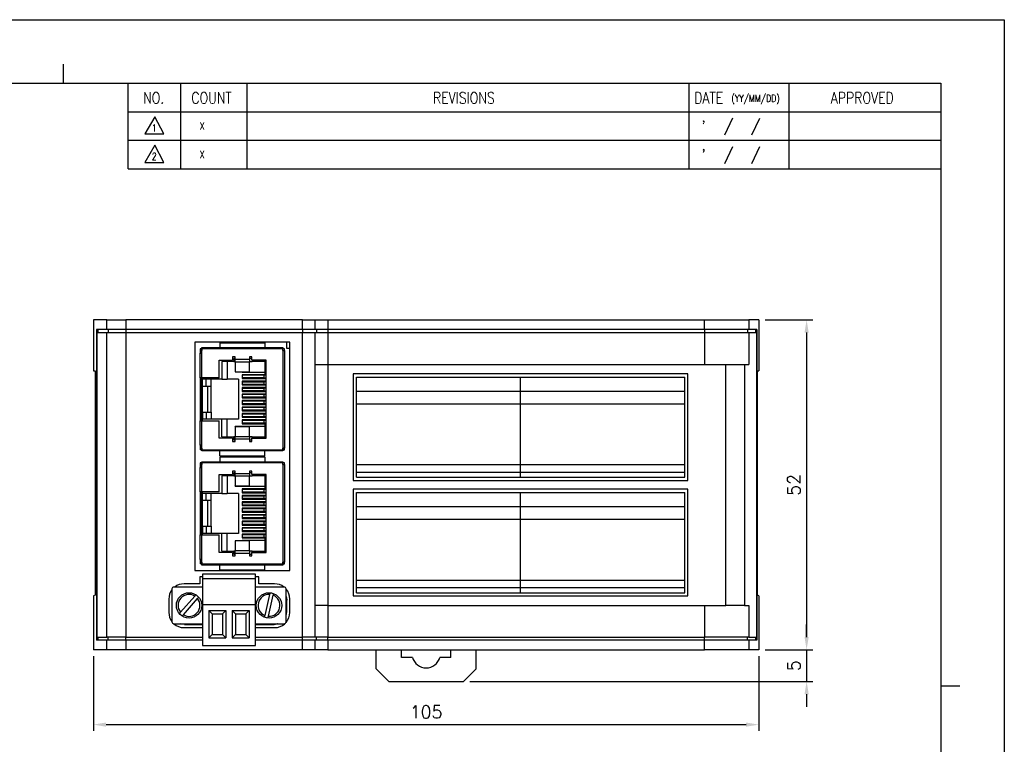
# Model space of a CAD drawing. Header units: millimetres. Extents: x 0 to 297, y 0 to 210.
# Tile 3 of 3: x 142 to 297, y 96 to 210. Entities that reach past the tile are written whole.
import ezdxf

# ---------------------------------------------------------------- set-up
doc = ezdxf.new("R2010")
doc.units = ezdxf.units.MM
doc.header["$PDSIZE"] = -1
doc.layers.add('SHEET', color=1, linetype='Continuous')
doc.styles.add('SHEET1', font='ROMANS.SHX', dxfattribs={"width": 0.8, "height": 3})
doc.styles.get("Standard").update_dxf_attribs({"font": 'txt.shx', "bigfont": 'whgtxt.shx'})
doc.dimstyles.new('ISO-25', dxfattribs={"dimtxt": 2.5, "dimasz": 2.5, "dimexe": 1.25, "dimexo": 0.625, "dimtad": 1, "dimtxsty": 'Standard', "dimcen": 2.5, "dimadec": 0, "dimazin": 0, "dimtfac": 1, "dimtmove": 0, "dimatfit": 3, "dimfxl": 0, "dimarcsym": 0})

# ---------------------------------------------------------------- blocks, each defined once
blk = doc.blocks.new('*D22')
at = {"color": 8, "lineweight": -2}
for p, q in [((153.27, 109.67), (153.27, 97.87)), ((258.27, 109.67), (258.27, 97.87)), ((155.27, 98.87), (256.27, 98.87))]:
    blk.add_line(p, q, dxfattribs=at)
at = {"color": 8}
for points in [[(155.27, 99.2), (155.27, 98.54), (153.27, 98.87)], [(256.27, 99.2), (256.27, 98.54), (258.27, 98.87)]]:
    blk.add_solid(points, dxfattribs=at)
at = {"layer": 'Defpoints', "color": 0}
for p in [(153.27, 110.67), (258.27, 110.67), (258.27, 98.87)]:
    blk.add_point(p, dxfattribs=at)
at = {"color": 3, "insert": (205.77, 100.87), "char_height": 2, "attachment_point": 5}
blk.add_mtext('\\A1;105', dxfattribs=at)
blk = doc.blocks.new('*D23')
at = {"color": 8, "lineweight": -2}
for p, q in [((259.27, 162.67), (266.81, 162.67)), ((265.81, 160.67), (265.81, 112.67)), ((259.27, 110.67), (266.81, 110.67))]:
    blk.add_line(p, q, dxfattribs=at)
at = {"color": 8}
for points in [[(265.48, 160.67), (266.14, 160.67), (265.81, 162.67)], [(265.48, 112.67), (266.14, 112.67), (265.81, 110.67)]]:
    blk.add_solid(points, dxfattribs=at)
at = {"layer": 'Defpoints', "color": 0}
for p in [(258.27, 162.67), (258.27, 110.67), (265.81, 110.67)]:
    blk.add_point(p, dxfattribs=at)
at = {"color": 3, "insert": (263.81, 136.67), "char_height": 2, "attachment_point": 5, "rotation": 90}
blk.add_mtext('\\A1;52', dxfattribs=at)
blk = doc.blocks.new('*D24')
at = {"color": 8, "lineweight": -2}
for p, q in [((265.81, 112.67), (265.81, 114.67)), ((259.27, 110.67), (266.81, 110.67)), ((265.81, 110.67), (265.81, 105.67)), ((212.67, 105.67), (266.81, 105.67)), ((265.81, 103.67), (265.81, 101.67))]:
    blk.add_line(p, q, dxfattribs=at)
at = {"color": 8}
for points in [[(265.48, 112.67), (266.14, 112.67), (265.81, 110.67)], [(265.48, 103.67), (266.14, 103.67), (265.81, 105.67)]]:
    blk.add_solid(points, dxfattribs=at)
at = {"layer": 'Defpoints', "color": 0}
for p in [(258.27, 110.67), (211.67, 105.67), (265.81, 105.67)]:
    blk.add_point(p, dxfattribs=at)
at = {"color": 3, "insert": (263.81, 108.17), "char_height": 2, "attachment_point": 5, "rotation": 90}
blk.add_mtext('\\A1;5', dxfattribs=at)

msp = doc.modelspace()

# ---------------------------------------------------------------- linework, layer by layer
at = {"color": 4}
for p, q in [((148.5, 203), (148.5, 200)), ((287, 105), (290, 105))]:
    msp.add_line(p, q, dxfattribs=at)
for p, q in [((153.2744, 162.6653), (153.2744, 154.6653)), ((155.415, 162.6653), (153.2744, 162.6653)), ((155.415, 161.1653), (155.415, 162.6653)), ((155.415, 162.6653), (158.3865, 162.6653)), ((158.3865, 162.6653), (158.3865, 161.1653)), ((186.2744, 162.6653), (158.3865, 162.6653)), ((186.2744, 161.1653), (186.2744, 162.6653)), ((186.2744, 162.6653), (188.2744, 162.6653)), ((188.2744, 162.6653), (190.2744, 162.6653)), ((188.2744, 161.1653), (188.2744, 162.6653)), ((190.2744, 162.6653), (190.2744, 161.1653)), ((190.2744, 162.6653), (249.7036, 162.6653)), ((249.7036, 161.1653), (249.7036, 162.6653)), ((249.7036, 162.6653), (256.6715, 162.6653)), ((256.6715, 162.6653), (256.6715, 161.1653)), ((258.2744, 162.6653), (256.6715, 162.6653)), ((258.2744, 162.6653), (258.2744, 154.6653)), ((153.7605, 161.1653), (153.7605, 112.1653)), ((155.415, 161.1653), (153.7605, 161.1653)), ((153.8299, 160.6653), (153.8299, 112.6653)), ((153.8299, 160.6653), (155.415, 160.6653)), ((153.9624, 161.1653), (153.9624, 160.6653)), ((158.3865, 161.1653), (155.415, 161.1653)), ((155.415, 112.6653), (155.415, 160.6653)), ((155.415, 160.6653), (158.3865, 160.6653)), ((155.6131, 161.1653), (155.6131, 160.6653)), ((186.2744, 161.1653), (158.3865, 161.1653)), ((158.3865, 161.1653), (158.3865, 160.6653)), ((158.3865, 160.6653), (158.3865, 112.6653)), ((158.3865, 160.6653), (186.2744, 160.6653)), ((188.2744, 161.1653), (186.2744, 161.1653)), ((186.2744, 161.1653), (186.2744, 160.6653)), ((186.2744, 112.6653), (186.2744, 160.6653)), ((186.2744, 160.6653), (188.2744, 160.6653)), ((190.2744, 161.1653), (188.2744, 161.1653)), ((188.2744, 160.6653), (190.2744, 160.6653)), ((188.2744, 155.6653), (188.2744, 160.6653)), ((188.4744, 161.1653), (188.4744, 160.6653)), ((249.7036, 161.1653), (190.2744, 161.1653)), ((190.2744, 161.1653), (190.2744, 160.6653)), ((190.2744, 160.6653), (190.2744, 155.6653)), ((190.2744, 160.6653), (249.7338, 160.6653)), ((256.6715, 161.1653), (249.7036, 161.1653)), ((249.7036, 161.1653), (249.7036, 160.6653)), ((249.7338, 155.6653), (249.7338, 160.6653)), ((249.7338, 160.6653), (256.7029, 160.6653)), ((256.4724, 161.1653), (256.4724, 160.6653)), ((257.9378, 161.1653), (256.6715, 161.1653)), ((256.7029, 160.6653), (256.7029, 155.6653)), ((256.7029, 160.6653), (257.897, 160.6653)), ((257.7369, 161.1653), (257.7369, 160.6653)), ((257.897, 160.6653), (257.897, 112.6653)), ((257.9378, 161.1653), (257.9378, 112.1653)), ((184.2744, 159.1653), (169.2744, 159.1653)), ((169.2744, 159.1653), (169.2744, 123.1653)), ((173.2244, 159.0653), (173.2244, 158.3153)), ((173.2244, 159.0653), (180.3244, 159.0653)), ((180.3244, 159.0653), (180.3244, 158.3153)), ((183.7744, 158.1653), (183.7744, 159.1653)), ((184.2744, 123.1653), (184.2744, 159.1653)), ((170.3744, 158.1153), (170.1244, 158.1153)), ((170.1244, 158.1153), (170.1244, 157.8553)), ((170.1244, 157.8553), (170.1244, 157.4263)), ((170.3844, 157.8553), (170.1244, 157.8553)), ((170.1244, 153.5653), (170.1244, 157.4263)), ((170.1244, 157.4263), (170.3244, 157.4263)), ((170.3244, 157.4263), (170.3244, 153.5653)), ((170.3844, 157.4263), (170.3244, 157.4263)), ((170.3744, 158.1153), (170.3744, 157.8553)), ((170.3844, 158.3153), (183.1644, 158.3153)), ((170.3844, 158.1153), (170.3844, 158.3153)), ((170.3844, 157.8553), (170.3844, 158.1153)), ((183.1644, 158.1153), (170.3844, 158.1153)), ((170.3844, 157.4263), (170.3844, 157.8553)), ((183.1644, 158.3153), (183.1644, 158.1153)), ((183.1644, 157.8553), (183.1644, 158.1153)), ((183.1644, 157.8553), (183.2244, 157.8553)), ((183.4244, 158.1153), (183.1744, 158.1153)), ((183.1744, 157.8553), (183.1744, 158.1153)), ((183.2244, 142.4753), (183.2244, 157.8553)), ((183.2244, 157.8553), (183.4244, 157.8553)), ((183.4244, 157.8553), (183.4244, 158.1153)), ((183.4244, 157.8553), (183.4244, 142.4753)), ((184.2744, 158.1653), (183.7744, 158.1653)), ((173.1244, 156.3153), (175.2494, 156.3153)), ((173.1244, 153.5653), (173.1244, 156.3153)), ((175.4244, 156.0953), (173.5244, 156.0953)), ((173.5244, 156.0953), (173.5244, 153.3153)), ((174.3744, 156.0953), (174.3744, 153.3153)), ((175.6244, 156.8495), (175.2494, 156.8495)), ((175.2494, 156.8495), (175.2494, 156.3153)), ((175.4244, 156.5653), (175.4244, 156.0953)), ((175.6244, 156.5653), (175.4244, 156.5653)), ((175.4244, 156.0953), (175.6244, 156.0953)), ((175.6244, 156.4745), (175.6244, 156.8495)), ((175.6244, 156.4745), (177.9244, 156.4745)), ((175.6244, 156.0214), (175.6244, 156.4745)), ((177.9244, 156.0214), (175.6244, 156.0214)), ((175.6244, 156.0214), (175.6244, 154.5039)), ((178.2994, 156.8495), (177.9244, 156.8495)), ((177.9244, 156.8495), (177.9244, 156.4745)), ((178.2994, 156.5653), (177.9244, 156.5653)), ((177.9244, 156.4745), (177.9244, 156.0214)), ((177.9244, 156.0953), (178.3244, 156.0953)), ((177.9244, 154.5039), (177.9244, 156.0214)), ((178.2994, 156.3153), (178.2994, 156.8495)), ((180.5244, 156.3153), (178.2994, 156.3153)), ((178.3244, 156.3153), (178.3244, 156.0953)), ((180.3744, 156.0953), (178.3244, 156.0953)), ((180.3744, 154.0353), (180.3744, 156.0953)), ((180.5244, 144.0153), (180.5244, 156.3153)), ((188.2744, 117.6653), (188.2744, 155.6653)), ((188.2744, 155.6653), (190.2744, 155.6653)), ((190.2744, 155.6653), (190.2744, 117.6653)), ((190.2744, 155.6653), (253.0441, 155.6653)), ((253.0441, 117.6653), (253.0441, 155.6653)), ((253.0441, 155.6653), (256.0308, 155.6653)), ((256.0308, 155.6653), (256.0308, 117.6653)), ((256.0308, 155.6653), (256.7029, 155.6653)), ((153.2744, 154.6653), (153.5521, 154.6653)), ((153.5521, 154.6653), (153.5521, 119.2653)), ((175.6244, 154.5039), (177.9244, 154.5039)), ((175.6244, 154.4851), (175.6244, 154.5039)), ((175.6244, 154.4851), (177.9244, 154.4851)), ((176.7744, 154.4851), (176.7744, 154.4553)), ((176.7744, 154.4553), (180.3744, 154.4553)), ((176.7744, 154.0353), (176.7744, 153.4353)), ((180.3744, 154.0353), (176.7744, 154.0353)), ((180.1884, 153.9503), (176.7744, 153.9503)), ((177.9244, 154.5039), (177.9244, 154.4851)), ((180.5244, 153.9503), (180.1884, 153.9503)), ((180.1884, 153.9503), (180.1884, 153.5303)), ((180.5244, 154.0353), (180.3744, 154.0353)), ((247.0744, 154.1653), (194.2744, 154.1653)), ((194.2744, 154.1653), (194.2744, 137.3653)), ((247.0744, 137.3653), (247.0744, 154.1653)), ((258.0821, 119.2653), (258.0821, 154.6653)), ((258.0821, 154.6653), (258.2744, 154.6653)), ((170.3244, 153.5653), (170.1244, 153.5653)), ((170.1244, 153.5653), (170.1244, 146.7653)), ((173.1244, 153.5653), (170.3244, 153.5653)), ((170.3744, 146.7653), (170.3744, 153.5653)), ((170.4744, 153.3153), (170.4744, 153.5653)), ((173.5244, 153.3153), (170.4744, 153.3153)), ((170.4744, 152.1953), (170.4744, 153.3153)), ((171.0744, 152.1953), (171.0744, 153.3153)), ((171.8744, 152.1953), (171.8744, 153.3153)), ((173.5244, 153.3153), (174.3744, 153.3153)), ((176.1744, 153.3153), (174.3744, 153.3153)), ((176.1744, 153.3153), (176.1744, 147.0153)), ((180.1884, 153.5303), (176.7744, 153.5303)), ((176.7744, 153.4353), (180.5244, 153.4353)), ((180.5244, 153.0153), (176.7744, 153.0153)), ((176.7744, 153.0153), (176.7744, 152.4153)), ((176.7744, 152.9303), (180.1884, 152.9303)), ((180.1884, 152.5103), (176.7744, 152.5103)), ((176.7744, 152.4153), (180.5244, 152.4153)), ((180.1884, 153.5303), (180.5244, 153.5303)), ((180.5244, 152.9303), (180.1884, 152.9303)), ((180.1884, 152.9303), (180.1884, 152.5103)), ((180.1884, 152.5103), (180.5244, 152.5103)), ((194.7744, 153.6653), (220.6744, 153.6653)), ((194.7744, 151.4653), (194.7744, 153.6653)), ((220.6744, 151.4653), (220.6744, 153.6653)), ((220.6744, 153.6653), (246.5744, 153.6653)), ((246.5744, 151.4653), (246.5744, 153.6653)), ((171.0744, 152.1953), (170.4744, 152.1953)), ((170.4744, 148.1353), (170.4744, 152.1953)), ((171.8744, 152.1953), (171.0744, 152.1953)), ((171.2744, 152.1953), (171.2744, 148.1353)), ((171.8744, 148.1353), (171.8744, 152.1953)), ((180.5244, 151.9953), (176.7744, 151.9953)), ((176.7744, 151.9953), (176.7744, 151.3953)), ((176.7744, 151.9103), (180.1884, 151.9103)), ((180.1884, 151.4903), (176.7744, 151.4903)), ((176.7744, 151.3953), (180.5244, 151.3953)), ((180.5244, 150.9753), (176.7744, 150.9753)), ((176.7744, 150.9753), (176.7744, 150.3753)), ((180.1884, 150.8903), (176.7744, 150.8903)), ((180.5244, 151.9103), (180.1884, 151.9103)), ((180.1884, 151.9103), (180.1884, 151.4903)), ((180.1884, 151.4903), (180.5244, 151.4903)), ((180.1884, 150.8903), (180.1884, 150.4703)), ((180.5244, 150.8903), (180.1884, 150.8903)), ((194.7744, 151.4653), (220.6744, 151.4653)), ((194.7744, 149.4653), (194.7744, 151.4653)), ((220.6744, 149.4653), (220.6744, 151.4653)), ((220.6744, 151.4653), (246.5744, 151.4653)), ((246.5744, 149.4653), (246.5744, 151.4653)), ((180.1884, 150.4703), (176.7744, 150.4703)), ((176.7744, 150.3753), (180.5244, 150.3753)), ((180.5244, 149.9553), (176.7744, 149.9553)), ((176.7744, 149.9553), (176.7744, 149.3553)), ((180.1884, 149.8703), (176.7744, 149.8703)), ((180.1884, 149.4503), (176.7744, 149.4503)), ((176.7744, 149.3553), (180.5244, 149.3553)), ((180.5244, 150.4703), (180.1884, 150.4703)), ((180.5244, 149.8703), (180.1884, 149.8703)), ((180.1884, 149.8703), (180.1884, 149.4503)), ((180.5244, 149.4503), (180.1884, 149.4503)), ((194.7744, 149.4653), (220.6744, 149.4653)), ((194.7744, 139.8653), (194.7744, 149.4653)), ((220.6744, 139.8653), (220.6744, 149.4653)), ((220.6744, 149.4653), (246.5744, 149.4653)), ((246.5744, 139.8653), (246.5744, 149.4653)), ((170.4744, 148.1353), (171.0744, 148.1353)), ((170.4744, 148.1353), (170.4744, 147.0153)), ((171.0744, 148.1353), (171.0744, 147.0153)), ((171.0744, 148.1353), (171.8744, 148.1353)), ((171.8744, 148.1353), (171.8744, 147.0153)), ((180.5244, 148.9353), (176.7744, 148.9353)), ((176.7744, 148.9353), (176.7744, 148.3353)), ((180.1884, 148.8503), (176.7744, 148.8503)), ((180.1884, 148.4303), (176.7744, 148.4303)), ((176.7744, 148.3353), (180.5244, 148.3353)), ((180.5244, 147.9153), (176.7744, 147.9153)), ((176.7744, 147.9153), (176.7744, 147.3153)), ((180.1884, 147.8303), (176.7744, 147.8303)), ((180.5244, 148.8503), (180.1884, 148.8503)), ((180.1884, 148.8503), (180.1884, 148.4303)), ((180.5244, 148.4303), (180.1884, 148.4303)), ((180.5244, 147.8303), (180.1884, 147.8303)), ((180.1884, 147.8303), (180.1884, 147.4103)), ((170.1244, 142.9043), (170.1244, 146.7653)), ((170.1244, 146.7653), (170.3244, 146.7653)), ((170.3244, 146.7653), (170.3244, 142.9043)), ((170.3244, 146.7653), (173.1244, 146.7653)), ((170.4744, 146.7653), (170.4744, 147.0153)), ((173.5244, 147.0153), (170.4744, 147.0153)), ((173.1244, 144.0153), (173.1244, 146.7653)), ((173.5244, 144.2353), (173.5244, 147.0153)), ((174.3744, 147.0153), (173.5244, 147.0153)), ((174.3744, 144.2353), (174.3744, 147.0153)), ((176.1744, 147.0153), (174.3744, 147.0153)), ((180.1884, 147.4103), (176.7744, 147.4103)), ((176.7744, 147.3153), (180.5244, 147.3153)), ((180.5244, 146.8953), (176.7744, 146.8953)), ((176.7744, 146.8953), (176.7744, 146.2953)), ((180.1884, 146.8103), (176.7744, 146.8103)), ((180.1884, 146.3903), (176.7744, 146.3903)), ((176.7744, 146.2953), (180.3744, 146.2953)), ((180.5244, 147.4103), (180.1884, 147.4103)), ((180.5244, 146.8103), (180.1884, 146.8103)), ((180.1884, 146.8103), (180.1884, 146.3903)), ((180.5244, 146.3903), (180.1884, 146.3903)), ((180.3744, 144.2353), (180.3744, 146.2953)), ((180.3744, 146.2953), (180.5244, 146.2953)), ((177.9244, 145.8454), (175.6244, 145.8454)), ((175.6244, 145.8267), (175.6244, 145.8454)), ((177.9244, 145.8267), (175.6244, 145.8267)), ((175.6244, 145.8267), (175.6244, 144.3092)), ((180.3744, 145.8753), (176.7744, 145.8753)), ((176.7744, 145.8753), (176.7744, 145.8454)), ((177.9244, 145.8454), (177.9244, 145.8267)), ((177.9244, 144.3092), (177.9244, 145.8267)), ((175.2494, 144.0153), (173.1244, 144.0153)), ((173.5244, 144.2353), (175.4244, 144.2353)), ((175.2494, 144.0153), (175.2494, 143.481)), ((175.2494, 143.481), (175.6244, 143.481)), ((175.4244, 143.7653), (175.4244, 144.2353)), ((175.6244, 144.2353), (175.4244, 144.2353)), ((175.4244, 143.7653), (175.6244, 143.7653)), ((175.6244, 144.3092), (177.9244, 144.3092)), ((175.6244, 143.856), (175.6244, 144.3092)), ((175.6244, 143.481), (175.6244, 143.856)), ((177.9244, 143.856), (175.6244, 143.856)), ((177.9244, 144.3092), (177.9244, 143.856)), ((178.3244, 144.2353), (177.9244, 144.2353)), ((177.9244, 143.856), (177.9244, 143.481)), ((177.9244, 143.7653), (178.2994, 143.7653)), ((177.9244, 143.481), (178.2994, 143.481)), ((178.2994, 143.481), (178.2994, 144.0153)), ((178.2994, 144.0153), (180.5244, 144.0153)), ((178.3244, 144.0153), (178.3244, 144.2353)), ((178.3244, 144.2353), (180.3744, 144.2353)), ((170.3244, 142.9043), (170.1244, 142.9043)), ((170.1244, 142.9043), (170.1244, 142.4753)), ((170.1244, 142.4753), (170.3844, 142.4753)), ((170.1244, 142.4753), (170.1244, 142.2153)), ((170.3744, 142.2153), (170.1244, 142.2153)), ((170.3844, 142.9043), (170.3244, 142.9043)), ((170.3744, 142.2153), (170.3744, 142.4753)), ((170.3844, 142.4753), (170.3844, 142.9043)), ((170.3844, 142.4753), (170.3844, 142.2153)), ((170.3844, 142.2153), (183.1644, 142.2153)), ((170.3844, 142.0153), (170.3844, 142.2153)), ((183.1644, 142.0153), (170.3844, 142.0153)), ((173.2244, 141.2653), (173.2244, 142.0153)), ((180.3244, 141.2653), (180.3244, 142.0153)), ((183.1644, 142.4753), (183.1644, 142.2153)), ((183.1644, 142.4753), (183.2244, 142.4753)), ((183.1644, 142.2153), (183.1644, 142.0153)), ((183.1744, 142.2153), (183.1744, 142.4753)), ((183.1744, 142.2153), (183.4244, 142.2153)), ((183.4244, 142.4753), (183.2244, 142.4753)), ((183.4244, 142.2153), (183.4244, 142.4753)), ((170.3744, 140.1153), (170.1244, 140.1153)), ((170.1244, 140.1153), (170.1244, 139.8553)), ((170.1244, 139.8553), (170.1244, 139.4263)), ((170.3844, 139.8553), (170.1244, 139.8553)), ((170.3744, 140.1153), (170.3744, 139.8553)), ((170.3844, 140.3153), (183.1644, 140.3153)), ((170.3844, 140.1153), (170.3844, 140.3153)), ((170.3844, 139.8553), (170.3844, 140.1153)), ((183.1644, 140.1153), (170.3844, 140.1153)), ((170.3844, 139.4263), (170.3844, 139.8553)), ((173.2244, 141.2653), (180.3244, 141.2653)), ((173.2244, 141.0653), (173.2244, 140.3153)), ((173.2244, 141.0653), (180.3244, 141.0653)), ((180.3244, 141.0653), (180.3244, 140.3153)), ((183.1644, 140.3153), (183.1644, 140.1153)), ((183.1644, 139.8553), (183.1644, 140.1153)), ((183.1644, 139.8553), (183.2244, 139.8553)), ((183.4244, 140.1153), (183.1744, 140.1153)), ((183.1744, 139.8553), (183.1744, 140.1153)), ((183.2244, 124.4753), (183.2244, 139.8553)), ((183.2244, 139.8553), (183.4244, 139.8553)), ((183.4244, 139.8553), (183.4244, 140.1153)), ((183.4244, 139.8553), (183.4244, 124.4753)), ((194.7744, 139.8653), (220.6744, 139.8653)), ((194.7744, 138.6653), (194.7744, 139.8653)), ((220.6744, 138.6653), (220.6744, 139.8653)), ((220.6744, 139.8653), (246.5744, 139.8653)), ((246.5744, 138.6653), (246.5744, 139.8653)), ((170.1244, 135.5653), (170.1244, 139.4263)), ((170.1244, 139.4263), (170.3244, 139.4263)), ((170.3244, 139.4263), (170.3244, 135.5653)), ((170.3844, 139.4263), (170.3244, 139.4263)), ((173.1244, 138.3153), (175.2494, 138.3153)), ((173.1244, 135.5653), (173.1244, 138.3153)), ((175.6244, 138.8495), (175.2494, 138.8495)), ((175.2494, 138.8495), (175.2494, 138.3153)), ((175.4244, 138.5653), (175.4244, 138.0953)), ((175.6244, 138.5653), (175.4244, 138.5653)), ((175.6244, 138.4745), (175.6244, 138.8495)), ((175.6244, 138.4745), (177.9244, 138.4745)), ((175.6244, 138.0214), (175.6244, 138.4745)), ((178.2994, 138.8495), (177.9244, 138.8495)), ((177.9244, 138.8495), (177.9244, 138.4745)), ((178.2994, 138.5653), (177.9244, 138.5653)), ((177.9244, 138.4745), (177.9244, 138.0214)), ((178.2994, 138.3153), (178.2994, 138.8495)), ((180.5244, 138.3153), (178.2994, 138.3153)), ((178.3244, 138.3153), (178.3244, 138.0953)), ((180.5244, 126.0153), (180.5244, 138.3153)), ((194.7744, 137.8653), (194.7744, 138.6653)), ((194.7744, 138.6653), (220.6744, 138.6653)), ((220.6744, 137.8653), (220.6744, 138.6653)), ((220.6744, 138.6653), (246.5744, 138.6653)), ((246.5744, 137.8653), (246.5744, 138.6653)), ((175.4244, 138.0953), (173.5244, 138.0953)), ((173.5244, 138.0953), (173.5244, 135.3153)), ((174.3744, 138.0953), (174.3744, 135.3153)), ((175.4244, 138.0953), (175.6244, 138.0953)), ((177.9244, 138.0214), (175.6244, 138.0214)), ((175.6244, 138.0214), (175.6244, 136.5039)), ((177.9244, 138.0953), (178.3244, 138.0953)), ((177.9244, 136.5039), (177.9244, 138.0214)), ((180.3744, 138.0953), (178.3244, 138.0953)), ((180.3744, 136.0353), (180.3744, 138.0953)), ((194.2744, 137.3653), (247.0744, 137.3653)), ((194.7744, 137.8653), (220.6744, 137.8653)), ((220.6744, 137.8653), (246.5744, 137.8653)), ((170.3244, 135.5653), (170.1244, 135.5653)), ((170.1244, 135.5653), (170.1244, 128.7653)), ((173.1244, 135.5653), (170.3244, 135.5653)), ((170.3744, 128.7653), (170.3744, 135.5653)), ((170.4744, 135.3153), (170.4744, 135.5653)), ((173.5244, 135.3153), (170.4744, 135.3153)), ((170.4744, 134.1953), (170.4744, 135.3153)), ((171.0744, 134.1953), (171.0744, 135.3153)), ((171.8744, 134.1953), (171.8744, 135.3153)), ((173.5244, 135.3153), (174.3744, 135.3153)), ((176.1744, 135.3153), (174.3744, 135.3153)), ((175.6244, 136.5039), (177.9244, 136.5039)), ((175.6244, 136.4851), (175.6244, 136.5039)), ((175.6244, 136.4851), (177.9244, 136.4851)), ((176.1744, 135.3153), (176.1744, 129.0153)), ((176.7744, 136.4851), (176.7744, 136.4553)), ((176.7744, 136.4553), (180.3744, 136.4553)), ((176.7744, 136.0353), (176.7744, 135.4353)), ((180.3744, 136.0353), (176.7744, 136.0353)), ((180.1884, 135.9503), (176.7744, 135.9503)), ((180.1884, 135.5303), (176.7744, 135.5303)), ((176.7744, 135.4353), (180.5244, 135.4353)), ((177.9244, 136.5039), (177.9244, 136.4851)), ((180.5244, 135.9503), (180.1884, 135.9503)), ((180.1884, 135.9503), (180.1884, 135.5303)), ((180.1884, 135.5303), (180.5244, 135.5303)), ((180.5244, 136.0353), (180.3744, 136.0353)), ((247.0744, 135.9653), (194.2744, 135.9653)), ((194.2744, 135.9653), (194.2744, 119.1653)), ((194.7744, 135.4653), (220.6744, 135.4653)), ((194.7744, 133.2653), (194.7744, 135.4653)), ((220.6744, 133.2653), (220.6744, 135.4653)), ((220.6744, 135.4653), (246.5744, 135.4653)), ((246.5744, 133.2653), (246.5744, 135.4653)), ((247.0744, 119.1653), (247.0744, 135.9653)), ((171.0744, 134.1953), (170.4744, 134.1953)), ((170.4744, 130.1353), (170.4744, 134.1953)), ((171.8744, 134.1953), (171.0744, 134.1953)), ((171.2744, 134.1953), (171.2744, 130.1353)), ((171.8744, 130.1353), (171.8744, 134.1953)), ((180.5244, 135.0153), (176.7744, 135.0153)), ((176.7744, 135.0153), (176.7744, 134.4153)), ((176.7744, 134.9303), (180.1884, 134.9303)), ((180.1884, 134.5103), (176.7744, 134.5103)), ((176.7744, 134.4153), (180.5244, 134.4153)), ((180.5244, 133.9953), (176.7744, 133.9953)), ((176.7744, 133.9953), (176.7744, 133.3953)), ((176.7744, 133.9103), (180.1884, 133.9103)), ((180.1884, 134.9303), (180.1884, 134.5103)), ((180.5244, 134.9303), (180.1884, 134.9303)), ((180.1884, 134.5103), (180.5244, 134.5103)), ((180.5244, 133.9103), (180.1884, 133.9103)), ((180.1884, 133.9103), (180.1884, 133.4903)), ((180.1884, 133.4903), (176.7744, 133.4903)), ((176.7744, 133.3953), (180.5244, 133.3953)), ((180.5244, 132.9753), (176.7744, 132.9753)), ((176.7744, 132.9753), (176.7744, 132.3753)), ((180.1884, 132.8903), (176.7744, 132.8903)), ((180.1884, 132.4703), (176.7744, 132.4703)), ((176.7744, 132.3753), (180.5244, 132.3753)), ((180.1884, 133.4903), (180.5244, 133.4903)), ((180.1884, 132.8903), (180.1884, 132.4703)), ((180.5244, 132.8903), (180.1884, 132.8903)), ((180.5244, 132.4703), (180.1884, 132.4703)), ((194.7744, 133.2653), (220.6744, 133.2653)), ((194.7744, 131.2653), (194.7744, 133.2653)), ((220.6744, 131.2653), (220.6744, 133.2653)), ((220.6744, 133.2653), (246.5744, 133.2653)), ((246.5744, 131.2653), (246.5744, 133.2653)), ((180.5244, 131.9553), (176.7744, 131.9553)), ((176.7744, 131.9553), (176.7744, 131.3553)), ((180.1884, 131.8703), (176.7744, 131.8703)), ((180.1884, 131.4503), (176.7744, 131.4503)), ((176.7744, 131.3553), (180.5244, 131.3553)), ((180.5244, 130.9353), (176.7744, 130.9353)), ((176.7744, 130.9353), (176.7744, 130.3353)), ((180.1884, 130.8503), (176.7744, 130.8503)), ((180.5244, 131.8703), (180.1884, 131.8703)), ((180.1884, 131.8703), (180.1884, 131.4503)), ((180.5244, 131.4503), (180.1884, 131.4503)), ((180.1884, 130.8503), (180.1884, 130.4303)), ((180.5244, 130.8503), (180.1884, 130.8503)), ((194.7744, 131.2653), (220.6744, 131.2653)), ((194.7744, 121.6653), (194.7744, 131.2653)), ((220.6744, 121.6653), (220.6744, 131.2653)), ((220.6744, 131.2653), (246.5744, 131.2653)), ((246.5744, 121.6653), (246.5744, 131.2653)), ((170.4744, 130.1353), (171.0744, 130.1353)), ((170.4744, 130.1353), (170.4744, 129.0153)), ((173.5244, 129.0153), (170.4744, 129.0153)), ((170.4744, 128.7653), (170.4744, 129.0153)), ((171.0744, 130.1353), (171.0744, 129.0153)), ((171.0744, 130.1353), (171.8744, 130.1353)), ((171.8744, 130.1353), (171.8744, 129.0153)), ((173.5244, 126.2353), (173.5244, 129.0153)), ((174.3744, 129.0153), (173.5244, 129.0153)), ((174.3744, 126.2353), (174.3744, 129.0153)), ((176.1744, 129.0153), (174.3744, 129.0153)), ((180.1884, 130.4303), (176.7744, 130.4303)), ((176.7744, 130.3353), (180.5244, 130.3353)), ((180.5244, 129.9153), (176.7744, 129.9153)), ((176.7744, 129.9153), (176.7744, 129.3153)), ((180.1884, 129.8303), (176.7744, 129.8303)), ((180.1884, 129.4103), (176.7744, 129.4103)), ((176.7744, 129.3153), (180.5244, 129.3153)), ((180.5244, 130.4303), (180.1884, 130.4303)), ((180.1884, 129.8303), (180.1884, 129.4103)), ((180.5244, 129.8303), (180.1884, 129.8303)), ((180.5244, 129.4103), (180.1884, 129.4103)), ((170.1244, 124.9043), (170.1244, 128.7653)), ((170.1244, 128.7653), (170.3244, 128.7653)), ((170.3244, 128.7653), (170.3244, 124.9043)), ((170.3244, 128.7653), (173.1244, 128.7653)), ((173.1244, 126.0153), (173.1244, 128.7653)), ((177.9244, 127.8454), (175.6244, 127.8454)), ((175.6244, 127.8267), (175.6244, 127.8454)), ((177.9244, 127.8267), (175.6244, 127.8267)), ((175.6244, 127.8267), (175.6244, 126.3092)), ((180.5244, 128.8953), (176.7744, 128.8953)), ((176.7744, 128.8953), (176.7744, 128.2953)), ((180.1884, 128.8103), (176.7744, 128.8103)), ((180.1884, 128.3903), (176.7744, 128.3903)), ((176.7744, 128.2953), (180.3744, 128.2953)), ((180.3744, 127.8753), (176.7744, 127.8753)), ((176.7744, 127.8753), (176.7744, 127.8454)), ((177.9244, 127.8454), (177.9244, 127.8267)), ((177.9244, 126.3092), (177.9244, 127.8267)), ((180.1884, 128.8103), (180.1884, 128.3903)), ((180.5244, 128.8103), (180.1884, 128.8103)), ((180.5244, 128.3903), (180.1884, 128.3903)), ((180.3744, 126.2353), (180.3744, 128.2953)), ((180.3744, 128.2953), (180.5244, 128.2953)), ((175.2494, 126.0153), (173.1244, 126.0153)), ((173.5244, 126.2353), (175.4244, 126.2353)), ((175.2494, 126.0153), (175.2494, 125.481)), ((175.4244, 125.7653), (175.4244, 126.2353)), ((175.6244, 126.2353), (175.4244, 126.2353)), ((175.6244, 126.3092), (177.9244, 126.3092)), ((175.6244, 125.856), (175.6244, 126.3092)), ((175.6244, 125.481), (175.6244, 125.856)), ((177.9244, 125.856), (175.6244, 125.856)), ((177.9244, 126.3092), (177.9244, 125.856)), ((178.3244, 126.2353), (177.9244, 126.2353)), ((177.9244, 125.856), (177.9244, 125.481)), ((178.2994, 125.481), (178.2994, 126.0153)), ((178.2994, 126.0153), (180.5244, 126.0153)), ((178.3244, 126.0153), (178.3244, 126.2353)), ((178.3244, 126.2353), (180.3744, 126.2353)), ((170.1244, 124.9043), (170.1244, 124.4753)), ((170.3244, 124.9043), (170.1244, 124.9043)), ((170.1244, 124.4753), (170.3844, 124.4753)), ((170.1244, 124.4753), (170.1244, 124.2153)), ((170.3844, 124.9043), (170.3244, 124.9043)), ((170.3744, 124.2153), (170.3744, 124.4753)), ((170.3844, 124.4753), (170.3844, 124.9043)), ((170.3844, 124.4753), (170.3844, 124.2153)), ((175.2494, 125.481), (175.6244, 125.481)), ((175.4244, 125.7653), (175.6244, 125.7653)), ((177.9244, 125.7653), (178.2994, 125.7653)), ((177.9244, 125.481), (178.2994, 125.481)), ((183.1644, 124.4753), (183.1644, 124.2153)), ((183.1644, 124.4753), (183.2244, 124.4753)), ((183.1744, 124.2153), (183.1744, 124.4753)), ((183.4244, 124.4753), (183.2244, 124.4753)), ((183.4244, 124.2153), (183.4244, 124.4753)), ((169.2744, 123.1653), (184.2744, 123.1653)), ((170.3744, 124.2153), (170.1244, 124.2153)), ((170.3844, 124.2153), (183.1644, 124.2153)), ((170.3844, 124.0153), (170.3844, 124.2153)), ((183.1644, 124.0153), (170.3844, 124.0153)), ((173.2244, 123.2653), (173.2244, 124.0153)), ((173.2244, 123.2653), (180.3244, 123.2653)), ((180.3244, 123.2653), (180.3244, 124.0153)), ((183.1644, 124.2153), (183.1644, 124.0153)), ((183.1744, 124.2153), (183.4244, 124.2153)), ((170.4694, 122.1653), (170.0744, 122.1653)), ((170.0744, 122.1653), (170.0744, 121.0653)), ((178.8794, 122.5653), (170.4694, 122.5653)), ((170.4694, 122.5653), (170.4694, 121.8653)), ((178.8794, 121.8653), (170.4694, 121.8653)), ((170.4694, 121.8653), (170.4694, 117.7653)), ((178.8794, 121.8653), (178.8794, 122.5653)), ((179.3744, 122.1653), (178.8794, 122.1653)), ((178.8794, 117.7653), (178.8794, 121.8653)), ((179.3744, 121.0653), (179.3744, 122.1653)), ((194.7744, 121.6653), (220.6744, 121.6653)), ((194.7744, 120.4653), (194.7744, 121.6653)), ((220.6744, 120.4653), (220.6744, 121.6653)), ((220.6744, 121.6653), (246.5744, 121.6653)), ((246.5744, 120.4653), (246.5744, 121.6653)), ((165.6644, 120.2653), (165.6644, 115.0653)), ((170.4694, 120.5653), (165.9644, 120.5653)), ((170.0744, 121.0653), (167.5744, 121.0653)), ((183.3844, 120.5653), (178.8794, 120.5653)), ((181.8744, 121.0653), (179.3744, 121.0653)), ((183.6844, 115.0653), (183.6844, 120.2653)), ((194.7744, 120.4653), (220.6744, 120.4653)), ((194.7744, 119.6653), (194.7744, 120.4653)), ((194.7744, 119.6653), (220.6744, 119.6653)), ((220.6744, 119.6653), (220.6744, 120.4653)), ((220.6744, 120.4653), (246.5744, 120.4653)), ((220.6744, 119.6653), (246.5744, 119.6653)), ((246.5744, 119.6653), (246.5744, 120.4653)), ((153.5521, 119.2653), (153.2744, 119.1954)), ((153.2744, 119.1954), (153.2744, 110.6653)), ((165.1744, 118.6653), (165.1744, 116.5653)), ((169.2564, 119.1429), (167.0204, 116.5823)), ((167.4723, 116.1877), (169.7083, 118.7482)), ((181.0747, 119.3889), (180.3095, 116.0767)), ((180.8941, 115.9416), (181.6593, 119.2538)), ((183.7744, 118.4653), (183.6844, 118.4653)), ((183.7744, 116.6653), (183.7744, 118.4653)), ((184.2744, 116.5653), (184.2744, 118.6653)), ((194.2744, 119.1653), (247.0744, 119.1653)), ((258.2744, 119.1954), (258.0821, 119.2653)), ((258.2744, 119.1954), (258.2744, 110.6653)), ((170.4694, 117.7653), (170.4694, 111.3653)), ((178.8794, 117.7653), (170.4694, 117.7653)), ((171.9983, 116.3363), (171.4694, 116.8653)), ((171.4694, 116.8653), (174.1744, 116.8653)), ((171.4694, 116.8653), (171.4694, 112.5653)), ((173.6454, 116.3363), (174.1744, 116.8653)), ((174.1744, 116.8653), (174.1744, 112.5653)), ((175.7033, 116.3363), (175.1744, 116.8653)), ((175.1744, 116.8653), (175.1744, 112.5653)), ((175.1744, 116.8653), (177.8794, 116.8653)), ((177.3504, 116.3363), (177.8794, 116.8653)), ((177.8794, 116.8653), (177.8794, 112.5653)), ((178.8794, 111.3653), (178.8794, 117.7653)), ((183.7451, 116.3242), (183.7744, 116.6653)), ((190.2744, 117.6653), (188.2744, 117.6653)), ((188.2744, 112.6653), (188.2744, 117.6653)), ((190.2744, 117.6653), (253.0441, 117.6653)), ((190.2744, 117.6653), (190.2744, 112.6653)), ((249.7338, 112.6653), (249.7338, 117.6653)), ((256.0308, 117.6653), (253.0441, 117.6653)), ((256.0308, 117.6653), (256.7029, 117.6653)), ((256.7029, 117.6653), (256.7029, 112.6653)), ((171.9983, 116.3363), (173.6454, 116.3363)), ((171.9983, 116.3363), (171.9983, 113.0943)), ((173.6454, 116.3363), (173.6454, 113.0943)), ((175.7033, 116.3363), (175.7033, 113.0943)), ((175.7033, 116.3363), (177.3504, 116.3363)), ((177.3504, 116.3363), (177.3504, 113.0943)), ((183.6744, 116.0408), (183.7451, 116.3242)), ((183.7744, 115.099), (183.7744, 115.1653)), ((183.7744, 115.1653), (183.8237, 115.1653)), ((165.9644, 114.7653), (170.4694, 114.7653)), ((167.5744, 114.1653), (170.4694, 114.1653)), ((167.6744, 114.6653), (167.6744, 114.7653)), ((167.6744, 114.6653), (170.4694, 114.6653)), ((178.8794, 114.7653), (183.3844, 114.7653)), ((178.8794, 114.6653), (181.7744, 114.6653)), ((178.8794, 114.1653), (181.8744, 114.1653)), ((155.415, 112.1653), (153.7605, 112.1653)), ((153.8299, 112.6653), (155.415, 112.6653)), ((153.9624, 112.6653), (153.9624, 112.1653)), ((158.3865, 112.6653), (155.415, 112.6653)), ((155.415, 110.6653), (155.415, 112.1653)), ((158.3865, 112.1653), (155.415, 112.1653)), ((155.6131, 112.1653), (155.6131, 112.6653)), ((158.3865, 112.6653), (170.4694, 112.6653)), ((158.3865, 112.1653), (158.3865, 112.6653)), ((158.3865, 112.1653), (158.3865, 110.6653)), ((170.4694, 112.1653), (158.3865, 112.1653)), ((171.9983, 113.0943), (171.4694, 112.5653)), ((171.4694, 112.5653), (174.1744, 112.5653)), ((171.9983, 113.0943), (173.6454, 113.0943)), ((173.6454, 113.0943), (174.1744, 112.5653)), ((175.7033, 113.0943), (175.1744, 112.5653)), ((175.1744, 112.5653), (177.8794, 112.5653)), ((175.7033, 113.0943), (177.3504, 113.0943)), ((177.3504, 113.0943), (177.8794, 112.5653)), ((178.8794, 112.6653), (186.2744, 112.6653)), ((186.2744, 112.1653), (178.8794, 112.1653)), ((188.2744, 112.6653), (186.2744, 112.6653)), ((186.2744, 112.1653), (186.2744, 112.6653)), ((186.2744, 110.6653), (186.2744, 112.1653)), ((188.2744, 112.1653), (186.2744, 112.1653)), ((190.2744, 112.6653), (188.2744, 112.6653)), ((188.2744, 110.6653), (188.2744, 112.1653)), ((190.2744, 112.1653), (188.2744, 112.1653)), ((188.4744, 112.1653), (188.4744, 112.6653)), ((190.2744, 112.6653), (249.7338, 112.6653)), ((190.2744, 112.1653), (190.2744, 112.6653)), ((190.2744, 112.1653), (190.2744, 110.6653)), ((249.7036, 112.1653), (190.2744, 112.1653)), ((249.7036, 112.1653), (249.7036, 112.6653)), ((249.7036, 110.6653), (249.7036, 112.1653)), ((256.6715, 112.1653), (249.7036, 112.1653)), ((256.7029, 112.6653), (249.7338, 112.6653)), ((256.4724, 112.1653), (256.4724, 112.6653)), ((256.6715, 112.1653), (256.6715, 110.6653)), ((257.9378, 112.1653), (256.6715, 112.1653)), ((256.7029, 112.6653), (257.897, 112.6653)), ((257.7369, 112.6653), (257.7369, 112.1653)), ((155.415, 110.6653), (153.2744, 110.6653)), ((158.3865, 110.6653), (155.415, 110.6653)), ((186.2744, 110.6653), (158.3865, 110.6653)), ((170.4694, 111.3653), (178.8794, 111.3653)), ((188.2744, 110.6653), (186.2744, 110.6653)), ((190.2744, 110.6653), (188.2744, 110.6653)), ((190.2744, 110.6653), (249.7036, 110.6653)), ((197.8744, 107.6653), (197.8744, 110.6653)), ((201.8744, 109.4653), (201.8744, 110.6653)), ((209.6744, 109.4653), (209.6744, 110.6653)), ((213.6744, 107.6653), (213.6744, 110.6653)), ((256.6715, 110.6653), (249.7036, 110.6653)), ((258.2744, 110.6653), (256.6715, 110.6653)), ((203.6058, 109.4653), (201.8744, 109.4653)), ((209.6744, 109.4653), (207.9429, 109.4653)), ((197.8744, 107.6653), (199.8744, 105.6653)), ((211.6744, 105.6653), (213.6744, 107.6653)), ((199.8744, 105.6653), (211.6744, 105.6653))]:
    msp.add_line(p, q)
at = {"color": 6}
msp.add_lwpolyline([(0, 210), (297, 210), (297, 0), (0, 0)], close=True, dxfattribs=at)
at = {"color": 4}
msp.add_lwpolyline([(10, 200), (287, 200), (287, 10), (10, 10)], close=True, dxfattribs=at)
at = {"flags": 128}
for points in [[(183.6844, 119.0585), (183.7359, 118.8555), (183.7744, 118.4653)], [(167.6744, 114.6653), (167.2842, 114.7037), (167.0499, 114.7653)]]:
    msp.add_lwpolyline(points, dxfattribs=at)
for centre in [(168.3644, 117.6653), (180.9844, 117.6653)]:
    msp.add_circle(centre, 2)
for centre, radius, start, end in [((167.5744, 118.6653), 2.4, 142.734037, 180), ((165.9644, 120.2653), 0.3, 90, 180), ((167.5744, 118.6653), 2.4, 90, 127.658462), ((181.8744, 118.6653), 2.4, 52.341538, 90), ((183.3844, 120.2653), 0.3, 0, 90), ((181.8744, 118.6653), 2.4, 0, 41.047392), ((168.3644, 117.6653), 1.726, 58.880725, 218.861488), ((168.3644, 117.6653), 1.726, 238.880725, 38.861488), ((180.9844, 117.6653), 1.726, 87.00086, 246.981623), ((180.9844, 117.6653), 1.726, 267.00086, 66.981623), ((167.5744, 116.5653), 2.4, 180, 217.265963), ((181.8744, 116.5653), 2.4, 318.420896, 0), ((165.9644, 115.0653), 0.3, 180, 270), ((183.3844, 115.0653), 0.3, 270, 0), ((167.5744, 116.5653), 2.4, 228.590378, 270), ((181.8744, 116.5653), 2.4, 270, 311.959806), ((205.7744, 110.0653), 2.25, 195.46601, 344.53399)]:
    msp.add_arc(centre, radius, start, end)
for points, knots in [([(181.1289, 119.6238), (181.1235, 119.6003), (181.1099, 119.5413), (181.0901, 119.4555), (181.0773, 119.4002), (181.0747, 119.3889)], [0, 0, 0, 0, 0.34440681, 0.86601428, 1, 1, 1, 1]), ([(169.4129, 119.3221), (169.3977, 119.3047), (169.3585, 119.2598), (169.3014, 119.1944), (169.264, 119.1516), (169.2564, 119.1429)], [0, 0, 0, 0, 0.33458631, 0.86400517, 1, 1, 1, 1]), ([(169.7083, 118.7482), (169.7253, 118.7676), (169.7724, 118.8216), (169.83, 118.8875), (169.8599, 118.9218), (169.8673, 118.9302)], [0, 0, 0, 0, 0.29744998, 0.82681123, 1, 1, 1, 1]), ([(181.6593, 119.2538), (181.6651, 119.279), (181.6813, 119.3489), (181.7027, 119.4418), (181.7143, 119.4922), (181.7183, 119.5095)], [0, 0, 0, 0, 0.2694914, 0.74909098, 1, 1, 1, 1]), ([(167.0204, 116.5823), (167.0187, 116.5803), (166.9865, 116.5435), (166.9292, 116.4779), (166.8841, 116.4262), (166.8644, 116.4037)], [0, 0, 0, 0, 0.03126476, 0.57676777, 1, 1, 1, 1]), ([(167.3109, 116.0028), (167.3155, 116.008), (167.3414, 116.0377), (167.3991, 116.1037), (167.4504, 116.1626), (167.4723, 116.1877)], [0, 0, 0, 0, 0.1106999, 0.62081033, 1, 1, 1, 1]), ([(180.3095, 116.0767), (180.3089, 116.0741), (180.2979, 116.0265), (180.2788, 115.9441), (180.2638, 115.8792), (180.2576, 115.8521)], [0, 0, 0, 0, 0.03225242, 0.59484031, 1, 1, 1, 1]), ([(180.835, 115.6858), (180.8377, 115.6979), (180.8477, 115.7411), (180.8689, 115.8328), (180.8865, 115.9091), (180.8941, 115.9416)], [0, 0, 0, 0, 0.1825465, 0.65143743, 1, 1, 1, 1]), ([(182.3989, 114.7653), (182.3347, 114.7463), (182.1319, 114.6865), (181.9211, 114.6655), (181.7773, 114.6653), (181.7744, 114.6653)], [0, 0, 0, 0, 0.312316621, 0.98609639, 1, 1, 1, 1])]:
    msp.add_open_spline(points, degree=3, knots=knots)
at = {"layer": 'SHEET', "color": 7}
for q in [(158.75, 200), (287, 186.5)]:
    msp.add_line((158.75, 186.5), q, dxfattribs=at)
at = {"layer": 'SHEET'}
for p, q in [((167, 200), (167, 186.5)), ((177.5, 200), (177.5, 186.5)), ((247.25, 200), (247.25, 186.5)), ((263, 200), (263, 186.5)), ((158.75, 195.5), (287, 195.5)), ((254.1049, 194.4555), (252.8538, 191.7979)), ((258.3681, 194.4514), (257.117, 191.7938)), ((158.75, 191), (287, 191)), ((254.1049, 189.9555), (252.8538, 187.2979)), ((258.3681, 189.9514), (257.117, 187.2938))]:
    msp.add_line(p, q, dxfattribs=at)
at = {"layer": 'SHEET', "color": 1, "linetype": 'Continuous'}
for p, q in [((162.9573, 194.708), (161.3697, 192.0032)), ((164.3685, 192.0032), (162.9573, 194.708)), ((161.3697, 192.0032), (164.3685, 192.0032)), ((162.9573, 190.208), (161.3697, 187.5032)), ((164.3685, 187.5032), (162.9573, 190.208)), ((161.3697, 187.5032), (164.3685, 187.5032))]:
    msp.add_line(p, q, dxfattribs=at)

# ---------------------------------------------------------------- texts
at = {"layer": 'SHEET', "style": 'SHEET1', "width": 0.8}
for s, height, p in [('NO.', 1.8, (161.128, 196.7733)), ('COUNT', 1.8, (168.7355, 196.7733)), ('DATE', 1.8, (248.0796, 196.7733)), ('(YY/MM/DD)', 1.125, (253.9419, 197.0429)), ('APPROVED', 1.8, (269.6251, 196.7733)), ('1', 1.125, (162.4882, 192.373)), ('X', 1.125, (170.0593, 192.6937)), ("'", 1.8, (249.2479, 192.2816)), ("'", 1.8, (249.2479, 187.7816)), ('2', 1.125, (162.4882, 187.873)), ('X', 1.125, (170.0593, 188.1937))]:
    msp.add_text(s, height=height, dxfattribs=at).set_placement(p)
at = {"layer": 'SHEET', "color": 7, "style": 'SHEET1', "width": 0.8}
msp.add_text('REVISIONS', height=1.8, dxfattribs=at).set_placement((206.859, 196.7733))

# ---------------------------------------------------------------- dimensions: what is measured, and where the dimension line sits
for base, p1, p2, picture, middle in [((265.8115, 110.6653), (258.2744, 162.6653), (258.2744, 110.6653), '*D23', (263.8115, 136.6653)), ((265.8115, 105.6653), (258.2744, 110.6653), (211.6744, 105.6653), '*D24', (263.8115, 108.1653))]:
    dim = msp.add_linear_dim(base=base, p1=p1, p2=p2, angle=90, dimstyle='ISO-25', override={"dimtxt": 2, "dimasz": 2, "dimexe": 1, "dimexo": 1, "dimgap": 1, "dimdec": 3, "dimzin": 9, "dimdsep": 46, "dimcen": 0, "dimclrd": 8, "dimclre": 8, "dimclrt": 3, "dimadec": 3, "dimazin": 2, "dimtdec": 3, "dimfxl": 0.6, "dimtolj": 1, "dimtzin": 1, "dimarcsym": 1})
    dim.commit()
    dim.dimension.update_dxf_attribs({"geometry": picture, "text_midpoint": middle})
dim = msp.add_linear_dim(base=(258.2744, 98.8686), p1=(153.2744, 110.6653), p2=(258.2744, 110.6653), dimstyle='ISO-25', override={"dimtxt": 2, "dimasz": 2, "dimexe": 1, "dimexo": 1, "dimgap": 1, "dimdec": 3, "dimzin": 9, "dimdsep": 46, "dimcen": 0, "dimclrd": 8, "dimclre": 8, "dimclrt": 3, "dimadec": 3, "dimazin": 2, "dimtdec": 3, "dimfxl": 0.6, "dimtolj": 1, "dimtzin": 1, "dimarcsym": 1})
dim.commit()
dim.dimension.update_dxf_attribs({"geometry": '*D22', "text_midpoint": (205.7744, 100.8686)})

doc.saveas('drawing.dxf')
